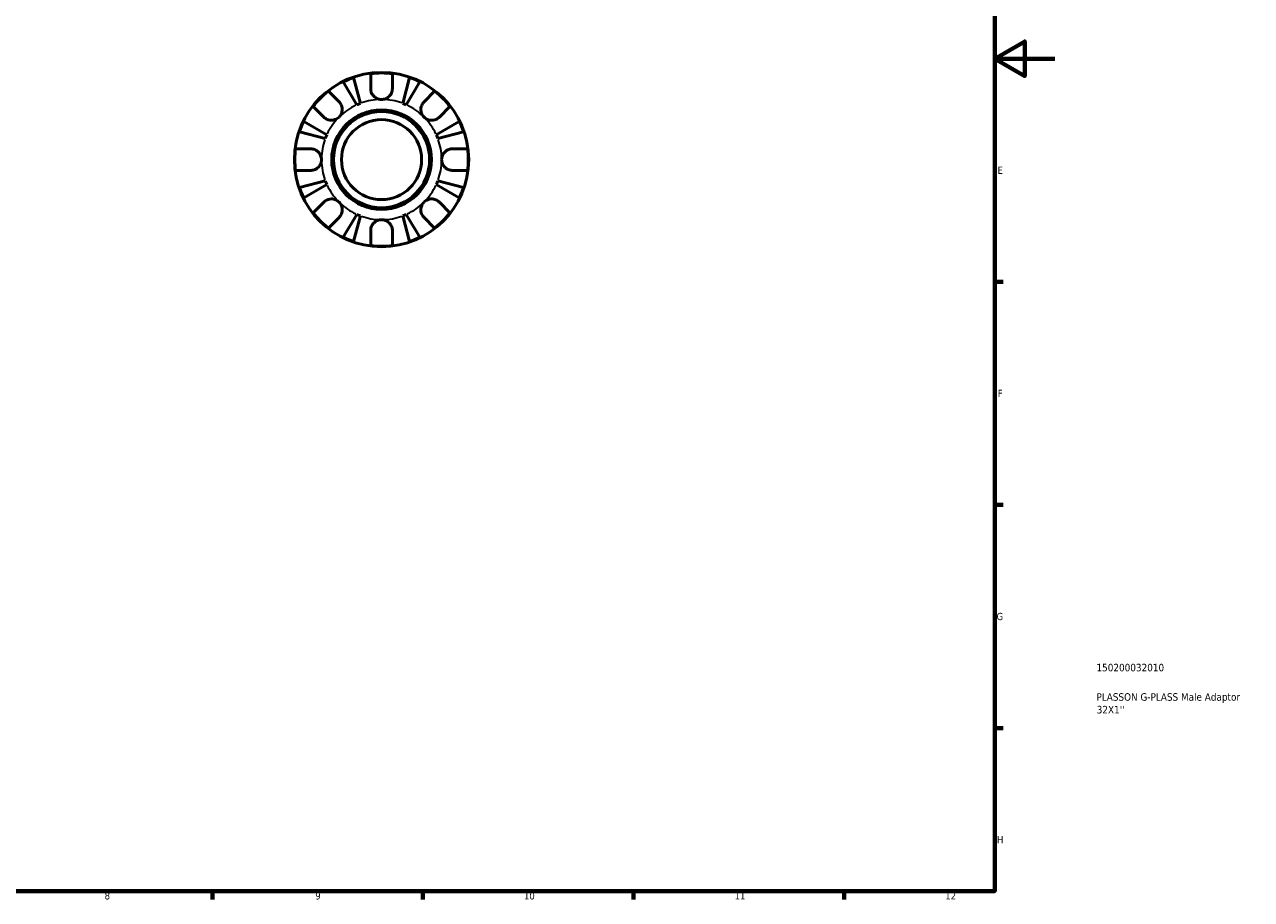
# Model space of a CAD drawing. Header units: millimetres. Extents: x -44 to 906, y -29 to 594.
# Tile 4 of 5: x 498 to 906, y 17 to 308. Entities that reach past the tile are written whole.
import ezdxf

# ---------------------------------------------------------------- set-up
doc = ezdxf.new("R2010")
doc.units = ezdxf.units.MM
for name, color, linetype, lineweight in [('Border (ANSI)', 7, 'Continuous', 70), ('Title (ISO)', 7, 'Continuous', 50), ('Visible (ANSI)', 7, 'Continuous', 50), ('Visible Narrow (ANSI)', 7, 'Continuous', 35)]:
    doc.layers.add(name, color=color, linetype=linetype, lineweight=lineweight)
doc.styles.add('Note Text (ANSI)', font='tahoma.ttf')
doc.styles.add('Note Text (ISO)', font='tahoma.ttf')

# ---------------------------------------------------------------- blocks, each defined once
blk = doc.blocks.new('Borders Default Border')
at = {"layer": 'Border (ANSI)'}
for p, q in [((821, 222.75), (823.8, 222.75)), ((821, 148.5), (823.8, 148.5)), ((821, 74.25), (823.8, 74.25)), ((560.67, 20), (560.67, 17.2)), ((630.75, 20), (630.75, 17.2)), ((700.83, 20), (700.83, 17.2)), ((770.92, 20), (770.92, 17.2))]:
    blk.add_line(p, q, dxfattribs=at)
at = {"layer": 'Border (ANSI)', "flags": 128}
for points in [[(20, 20), (20, 574), (821, 574), (821, 20), (20, 20)], [(841, 297), (821, 297), (831, 302.77), (831, 291.23), (821, 297)]]:
    blk.add_lwpolyline(points, dxfattribs=at)
at = {"layer": 'Border (ANSI)', "color": 5, "true_color": 0x0000ff, "char_height": 2.4, "attachment_point": 7, "style": 'Note Text (ANSI)'}
for s, insert in [('E', (821.91, 258.68)), ('F', (821.98, 184.43)), ('G', (821.6, 110.13)), ('H', (821.73, 35.93)), ('8', (524.84, 17.15)), ('9', (594.92, 17.15)), ('10', (664.35, 17.15)), ('11', (734.43, 17.2)), ('12', (804.52, 17.2))]:
    blk.add_mtext(s, dxfattribs=dict(at, insert=insert))
blk = doc.blocks.new('Title Blocks ISO')
at = {"layer": 'Title (ISO)', "color": 232, "true_color": 0xca0064, "style": 'Note Text (ISO)'}
for tag, p in [('PART_NUMBER_001', (33.84, 73.13)), ('DESCRIPTION_001', (33.84, 63.34)), ('DESCRIPTION_002', (33.93, 59.12))]:
    blk.add_attdef(tag, p, '', height=2.5, dxfattribs=at)

msp = doc.modelspace()

# ---------------------------------------------------------------- linework, layer by layer
at = {"layer": 'Visible (ANSI)'}
for p, q in [((607.69, 290.71), (609.91, 282.14)), ((613.37, 287.03), (613.37, 292.02)), ((620.57, 292.02), (620.57, 287.03)), ((624.03, 282.14), (626.24, 290.71)), ((599.29, 286.19), (602.82, 282.66)), ((608.73, 281.65), (604.23, 289.28)), ((629.7, 289.28), (625.21, 281.65)), ((631.11, 282.66), (634.64, 286.19)), ((597.73, 277.57), (594.2, 281.1)), ((639.73, 281.1), (636.2, 277.57)), ((591.11, 276.16), (598.74, 271.67)), ((635.19, 271.67), (642.82, 276.16)), ((598.25, 270.49), (589.68, 272.7)), ((644.25, 272.7), (635.68, 270.49)), ((588.37, 267.03), (593.37, 267.03)), ((640.57, 267.03), (645.56, 267.03)), ((593.37, 259.83), (588.37, 259.83)), ((645.56, 259.83), (640.57, 259.83)), ((589.68, 254.15), (598.25, 256.37)), ((598.74, 255.19), (591.11, 250.69)), ((642.82, 250.69), (635.19, 255.19)), ((635.68, 256.37), (644.25, 254.15)), ((594.2, 245.76), (597.73, 249.29)), ((636.2, 249.29), (639.73, 245.76)), ((604.23, 237.58), (608.73, 245.2)), ((625.21, 245.2), (629.7, 237.58)), ((602.82, 244.19), (599.29, 240.66)), ((609.91, 244.71), (607.69, 236.14)), ((626.24, 236.14), (624.03, 244.71)), ((634.64, 240.66), (631.11, 244.19)), ((613.37, 234.83), (613.37, 239.83)), ((620.57, 239.83), (620.57, 234.83))]:
    msp.add_line(p, q, dxfattribs=at)
for radius in [29, 16.58, 16, 13.33]:
    msp.add_circle((616.97, 263.43), radius, dxfattribs=at)
for radius, start, end in [(28.82, 108.7751, 116.2249), (28.82, 82.8238, 97.1762), (28.82, 63.7751, 71.2249), (28.82, 127.8238, 142.1762), (28.82, 37.8238, 52.1762), (20, 110.6662, 114.3338), (20, 65.6662, 69.3338), (28.82, 153.7751, 161.2249), (28.82, 18.7751, 26.2249), (20, 155.6662, 159.3338), (20, 20.6662, 24.3338), (28.82, 172.8238, 187.1762), (28.82, 352.8238, 7.1762), (28.82, 198.7751, 206.2249), (20, 200.6662, 204.3338), (20, 335.6662, 339.3338), (28.82, 333.7751, 341.2249), (28.82, 217.8238, 232.1762), (20, 245.6662, 249.3338), (20, 290.6662, 294.3338), (28.82, 307.8238, 322.1762), (28.82, 243.7751, 251.2249), (28.82, 288.7751, 296.2249), (28.82, 262.8238, 277.1762)]:
    msp.add_arc((616.97, 263.43), radius, start, end, dxfattribs=at)
for points, knots in [([(616.97, 283.43), (616.67, 283.43), (616.38, 283.46), (615.79, 283.61), (615.49, 283.73), (614.8, 284.11), (614.45, 284.41), (613.96, 285.02), (613.8, 285.28), (613.6, 285.74), (613.53, 285.93), (613.44, 286.28), (613.41, 286.45), (613.37, 286.76), (613.37, 286.89), (613.37, 287.03)], [0, 0, 0, 0, 0.0878331, 0.0878331, 0.1843541, 0.1843541, 0.3227975, 0.3227975, 0.4175446, 0.4175446, 0.4777493, 0.4777493, 0.5327624, 0.5327624, 0.5768127, 0.5768127, 0.5768127, 0.5768127]), ([(620.57, 287.03), (620.57, 287.02), (620.57, 287.02), (620.57, 286.83), (620.55, 286.64), (620.49, 286.27), (620.45, 286.11), (620.33, 285.73), (620.25, 285.53), (619.97, 285), (619.74, 284.7), (619.14, 284.12), (618.76, 283.88), (617.91, 283.52), (617.44, 283.43), (616.97, 283.43)], [-0.5833263, -0.5833263, -0.5833263, -0.5833263, -0.5820685, -0.5820685, -0.518616, -0.518616, -0.4628074, -0.4628074, -0.3947327, -0.3947327, -0.2769242, -0.2769242, -0.1428835, -0.1428835, 0, 0, 0, 0]), ([(602.82, 282.66), (602.91, 282.57), (603, 282.48), (603.22, 282.2), (603.35, 282.01), (603.58, 281.58), (603.67, 281.35), (603.84, 280.77), (603.88, 280.41), (603.87, 279.61), (603.78, 279.16), (603.43, 278.31), (603.16, 277.91), (602.82, 277.57)], [-0.5800481, -0.5800481, -0.5800481, -0.5800481, -0.5384523, -0.5384523, -0.4638379, -0.4638379, -0.3862639, -0.3862639, -0.2784027, -0.2784027, -0.1427791, -0.1427791, 0, 0, 0, 0]), ([(631.11, 277.57), (630.93, 277.75), (630.76, 277.96), (630.47, 278.41), (630.35, 278.66), (630.13, 279.28), (630.06, 279.67), (630.05, 280.42), (630.1, 280.78), (630.27, 281.37), (630.37, 281.6), (630.59, 282.02), (630.72, 282.22), (630.95, 282.49), (631.03, 282.58), (631.11, 282.66)], [0, 0, 0, 0, 0.0777495, 0.0777495, 0.1608191, 0.1608191, 0.277838, 0.277838, 0.3882896, 0.3882896, 0.4654296, 0.4654296, 0.5403543, 0.5403543, 0.579532, 0.579532, 0.579532, 0.579532]), ([(602.82, 277.57), (602.64, 277.39), (602.44, 277.22), (601.99, 276.93), (601.74, 276.81), (601.11, 276.59), (600.72, 276.52), (599.97, 276.51), (599.61, 276.56), (599.02, 276.73), (598.79, 276.83), (598.37, 277.05), (598.18, 277.18), (597.9, 277.41), (597.82, 277.49), (597.73, 277.57)], [0, 0, 0, 0, 0.0777495, 0.0777495, 0.1608191, 0.1608191, 0.277838, 0.277838, 0.3882896, 0.3882896, 0.4654296, 0.4654296, 0.5403543, 0.5403543, 0.579532, 0.579532, 0.579532, 0.579532]), ([(636.2, 277.57), (636.11, 277.48), (636.02, 277.4), (635.74, 277.17), (635.54, 277.04), (635.12, 276.82), (634.89, 276.72), (634.31, 276.56), (633.95, 276.51), (633.15, 276.52), (632.7, 276.61), (631.85, 276.97), (631.45, 277.23), (631.11, 277.57)], [-0.5800481, -0.5800481, -0.5800481, -0.5800481, -0.5384523, -0.5384523, -0.4638379, -0.4638379, -0.3862639, -0.3862639, -0.2784027, -0.2784027, -0.1427791, -0.1427791, 0, 0, 0, 0]), ([(593.37, 267.03), (593.51, 267.03), (593.65, 267.02), (594.01, 266.98), (594.23, 266.93), (594.67, 266.79), (594.89, 266.7), (595.42, 266.41), (595.7, 266.19), (596.27, 265.61), (596.52, 265.23), (596.87, 264.37), (596.97, 263.9), (596.97, 263.43)], [-0.5764765, -0.5764765, -0.5764765, -0.5764765, -0.5296868, -0.5296868, -0.4605403, -0.4605403, -0.385624, -0.385624, -0.2773083, -0.2773083, -0.1425809, -0.1425809, 0, 0, 0, 0]), ([(636.97, 263.43), (636.97, 263.71), (637, 263.99), (637.13, 264.56), (637.24, 264.84), (637.6, 265.52), (637.89, 265.88), (638.49, 266.38), (638.75, 266.55), (639.25, 266.78), (639.46, 266.86), (639.91, 266.97), (640.13, 267.01), (640.43, 267.03), (640.5, 267.03), (640.57, 267.03)], [-2.4991326, -2.4991326, -2.4991326, -2.4991326, -2.4150544, -2.4150544, -2.3238473, -2.3238473, -2.1841143, -2.1841143, -2.0867477, -2.0867477, -2.0144067, -2.0144067, -1.9399427, -1.9399427, -1.916375, -1.916375, -1.916375, -1.916375]), ([(596.97, 263.43), (596.97, 263.15), (596.93, 262.87), (596.8, 262.3), (596.69, 262.01), (596.33, 261.34), (596.04, 260.97), (595.45, 260.47), (595.18, 260.3), (594.69, 260.07), (594.47, 259.99), (594.03, 259.88), (593.8, 259.85), (593.51, 259.83), (593.44, 259.83), (593.37, 259.83)], [-2.4991326, -2.4991326, -2.4991326, -2.4991326, -2.4150544, -2.4150544, -2.3238473, -2.3238473, -2.1841143, -2.1841143, -2.0867477, -2.0867477, -2.0144067, -2.0144067, -1.9399427, -1.9399427, -1.916375, -1.916375, -1.916375, -1.916375]), ([(640.57, 259.83), (640.42, 259.83), (640.28, 259.84), (639.92, 259.88), (639.71, 259.92), (639.26, 260.06), (639.04, 260.16), (638.51, 260.45), (638.23, 260.67), (637.67, 261.25), (637.42, 261.63), (637.06, 262.48), (636.97, 262.95), (636.97, 263.43)], [-0.5764765, -0.5764765, -0.5764765, -0.5764765, -0.5296868, -0.5296868, -0.4605403, -0.4605403, -0.385624, -0.385624, -0.2773083, -0.2773083, -0.1425809, -0.1425809, 0, 0, 0, 0]), ([(597.73, 249.29), (597.82, 249.37), (597.92, 249.46), (598.19, 249.68), (598.39, 249.81), (598.82, 250.04), (599.05, 250.13), (599.63, 250.3), (599.98, 250.34), (600.79, 250.33), (601.23, 250.24), (602.09, 249.89), (602.49, 249.62), (602.82, 249.29)], [-0.5800481, -0.5800481, -0.5800481, -0.5800481, -0.5384523, -0.5384523, -0.4638379, -0.4638379, -0.3862639, -0.3862639, -0.2784027, -0.2784027, -0.1427791, -0.1427791, 0, 0, 0, 0]), ([(602.82, 249.29), (603.01, 249.1), (603.17, 248.9), (603.46, 248.45), (603.58, 248.2), (603.8, 247.57), (603.87, 247.18), (603.88, 246.43), (603.83, 246.07), (603.66, 245.48), (603.57, 245.26), (603.34, 244.83), (603.21, 244.64), (602.99, 244.37), (602.91, 244.28), (602.82, 244.19)], [0, 0, 0, 0, 0.0777495, 0.0777495, 0.1608191, 0.1608191, 0.277838, 0.277838, 0.3882896, 0.3882896, 0.4654296, 0.4654296, 0.5403543, 0.5403543, 0.579532, 0.579532, 0.579532, 0.579532]), ([(631.11, 244.19), (631.02, 244.28), (630.94, 244.38), (630.71, 244.65), (630.58, 244.85), (630.36, 245.28), (630.26, 245.51), (630.1, 246.09), (630.05, 246.44), (630.06, 247.25), (630.15, 247.69), (630.51, 248.55), (630.77, 248.95), (631.11, 249.29)], [-0.5800481, -0.5800481, -0.5800481, -0.5800481, -0.5384523, -0.5384523, -0.4638379, -0.4638379, -0.3862639, -0.3862639, -0.2784027, -0.2784027, -0.1427791, -0.1427791, 0, 0, 0, 0]), ([(631.11, 249.29), (631.29, 249.47), (631.49, 249.63), (631.95, 249.92), (632.2, 250.04), (632.82, 250.26), (633.21, 250.33), (633.96, 250.35), (634.32, 250.3), (634.91, 250.12), (635.14, 250.03), (635.56, 249.8), (635.76, 249.67), (636.03, 249.45), (636.12, 249.37), (636.2, 249.29)], [0, 0, 0, 0, 0.0777495, 0.0777495, 0.1608191, 0.1608191, 0.277838, 0.277838, 0.3882896, 0.3882896, 0.4654296, 0.4654296, 0.5403543, 0.5403543, 0.579532, 0.579532, 0.579532, 0.579532]), ([(613.37, 239.83), (613.37, 239.97), (613.38, 240.11), (613.42, 240.47), (613.46, 240.69), (613.6, 241.13), (613.7, 241.35), (613.99, 241.88), (614.21, 242.17), (614.79, 242.73), (615.17, 242.98), (616.02, 243.33), (616.49, 243.43), (616.97, 243.43)], [-0.5764765, -0.5764765, -0.5764765, -0.5764765, -0.5296868, -0.5296868, -0.4605403, -0.4605403, -0.385624, -0.385624, -0.2773083, -0.2773083, -0.1425809, -0.1425809, 0, 0, 0, 0]), ([(616.97, 243.43), (617.25, 243.43), (617.53, 243.39), (618.09, 243.26), (618.38, 243.15), (619.06, 242.79), (619.42, 242.5), (619.92, 241.91), (620.09, 241.64), (620.32, 241.15), (620.4, 240.93), (620.51, 240.49), (620.55, 240.26), (620.56, 239.97), (620.57, 239.9), (620.57, 239.83)], [-2.4991326, -2.4991326, -2.4991326, -2.4991326, -2.4150544, -2.4150544, -2.3238473, -2.3238473, -2.1841143, -2.1841143, -2.0867477, -2.0867477, -2.0144067, -2.0144067, -1.9399427, -1.9399427, -1.916375, -1.916375, -1.916375, -1.916375])]:
    msp.add_open_spline(points, degree=3, knots=knots, dxfattribs=at)
at = {"layer": 'Visible Narrow (ANSI)'}
for start, end in [(91.0333, 109.6329), (70.3671, 88.9667), (115.3671, 133.9667), (46.0333, 64.6329), (136.0333, 154.6329), (25.3671, 43.9667), (160.3671, 178.9667), (1.0333, 19.6329), (181.0333, 199.6329), (340.3671, 358.9667), (205.3671, 223.9667), (316.0333, 334.6329), (226.0333, 244.6329), (295.3671, 313.9667), (250.3671, 268.9667), (271.0333, 289.6329)]:
    msp.add_arc((616.97, 263.43), 20, start, end, dxfattribs=at)

# ---------------------------------------------------------------- block references
msp.add_blockref('Borders Default Border', (0, 0))
msp.add_blockref('Title Blocks ISO', (821, 20)).add_auto_attribs({'PART_NUMBER_001': '150200032010', 'DESCRIPTION_001': 'PLASSON G-PLASS Male Adaptor', 'DESCRIPTION_002': "32X1''"})

doc.saveas('drawing.dxf')
